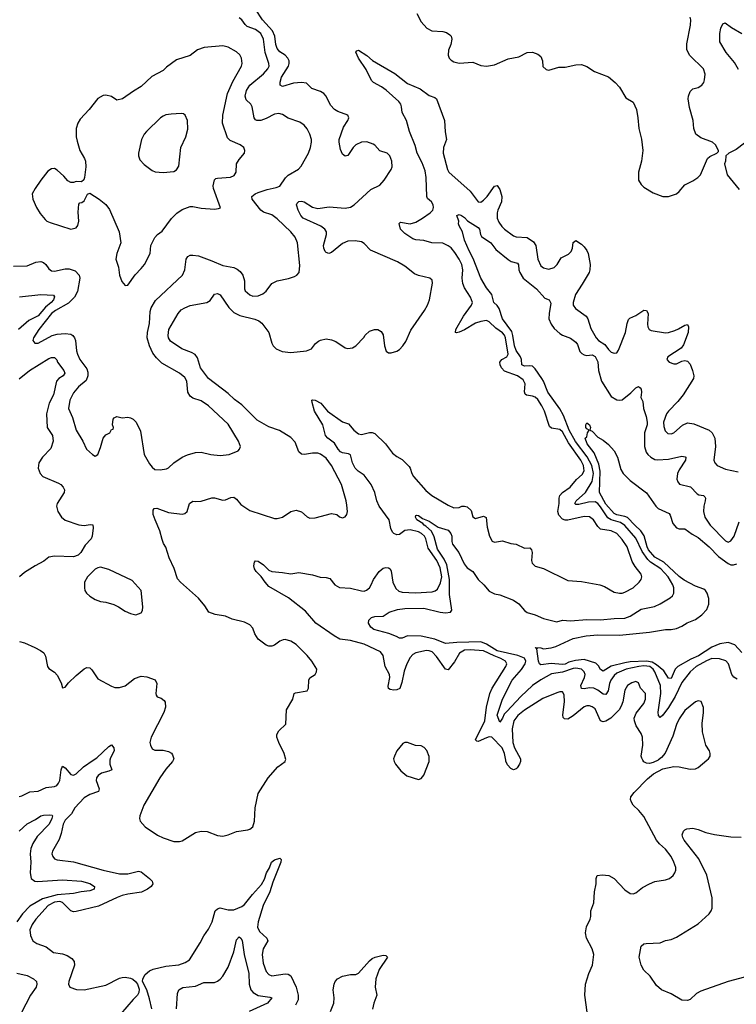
# Model space of a CAD drawing. Header units: inches. Extents: x 1473912 to 1647258, y 640388 to 773423.
# Tile 243 of 256: x 1500635 to 1505910, y 748203 to 755452. Entities that reach past the tile are written whole.
import ezdxf

# ---------------------------------------------------------------- set-up
doc = ezdxf.new("R2010")
doc.units = ezdxf.units.IN
doc.header["$MEASUREMENT"] = 0
doc.layers.add('B5704', color=7, linetype='Continuous')
doc.layers.add('B5705', color=7, linetype='Continuous')

msp = doc.modelspace()

# ---------------------------------------------------------------- linework, layer by layer
at = {"layer": 'B5704', "color": 5}
for points, elevation in [([(1500630, 749732.7), (1500650, 749736.8), (1500710, 749766.7), (1500770, 749773.2), (1500830, 749799.8), (1500890, 749805.2), (1500907.5, 749812.5), (1500921.6, 749830), (1500929.9, 749850.1), (1500939.3, 749930), (1500950, 749955.3), (1500970, 749942.6), (1501010, 749894.4), (1501030, 749889.2), (1501050, 749899.3), (1501104.8, 749950), (1501176, 750000)], 780), ([(1501299.5, 750000), (1501297.1, 749990), (1501298.4, 749970), (1501312.4, 749930), (1501290, 749918.1), (1501236.6, 749903.4), (1501211.7, 749888.3), (1501200.2, 749870), (1501197.8, 749850), (1501220.2, 749790), (1501214, 749770), (1501150, 749747.2), (1501110, 749723.4), (1501040.1, 749650), (1501015.2, 749604.8), (1500970, 749559.3), (1500955.5, 749530), (1500939.7, 749460.3), (1500924.4, 749415.6), (1500875.3, 749330), (1500872.2, 749310), (1500877.6, 749290), (1500890, 749274.9), (1500910, 749266.5), (1501030, 749251.2), (1501250.1, 749190.1), (1501370, 749162.8), (1501430, 749162.8), (1501510, 749182.4), (1501530, 749178), (1501591, 749130), (1501609.2, 749110), (1501615, 749090), (1501601.5, 749070), (1501575.8, 749050), (1501532.6, 749027.4), (1501430, 749013.3), (1501390, 749003.4), (1501351.8, 748990), (1501213.9, 748926.1), (1501050, 748885.1), (1501030, 748883.5), (1501010, 748892), (1500950, 748951.1), (1500930, 748958.9), (1500890, 748955.8), (1500844, 748930), (1500754, 748830), (1500726.2, 748790), (1500709.2, 748750), (1500714.9, 748710), (1500732.7, 748670), (1500760.7, 748650), (1500830, 748624.6), (1500884.4, 748584.4), (1500950, 748574.3), (1500983.2, 748563.2), (1501019.3, 748539.3), (1501036.7, 748516.7), (1501039.2, 748490), (1500995.8, 748370), (1500994.9, 748350), (1501004.9, 748330), (1501052.4, 748312.4), (1501110, 748308.4), (1501270, 748344.4), (1501370, 748395.2), (1501390, 748400.7), (1501410, 748402), (1501450, 748395.5), (1501466.8, 748386.8), (1501488.4, 748370), (1501502, 748350), (1501513.7, 748313.7), (1501510.7, 748290), (1501503, 748270), (1501470, 748238.9), (1501377, 748130)], 780), ([(1501765.4, 750000), (1501760.4, 749990), (1501710, 749933), (1501667.4, 749870), (1501549, 749670), (1501519.6, 749590), (1501515.6, 749570), (1501520.9, 749550), (1501558.3, 749510), (1501650, 749447.5), (1501690, 749427.6), (1501770, 749400.8), (1501810, 749400.3), (1501830, 749406.3), (1501930, 749467.6), (1501970, 749476.5), (1502014.1, 749474.1), (1502090, 749445.7), (1502130, 749441.1), (1502169, 749450), (1502230, 749474.3), (1502313.4, 749486.6), (1502330, 749492.4), (1502351.2, 749510), (1502362.4, 749550), (1502367.6, 749650), (1502390, 749754.8), (1502462.7, 749870), (1502535.3, 749950), (1502588, 749990), (1502592.3, 750000)], 820), ([(1503388.8, 750000), (1503390.3, 749990), (1503400.3, 749970), (1503441, 749921), (1503485.6, 749885.6), (1503570, 749857), (1503590, 749866), (1503609.8, 749890.2), (1503648.3, 749990), (1503648.3, 750000)], 820), ([(1504321.4, 750000), (1504321.8, 749990), (1504314.7, 749970), (1504296.7, 749943.3), (1504290, 749935.8), (1504270, 749929.7), (1504250, 749939.1), (1504225.3, 749965.3), (1504213.9, 749993.9), (1504212.7, 750000)], 780), ([(1504819.5, 748090), (1504795.1, 748270), (1504800.5, 748350), (1504824.7, 748430), (1504850.8, 748490), (1504861, 748570), (1504848.9, 748610), (1504806.9, 748690), (1504800.7, 748730), (1504807.8, 748772.2), (1504835.1, 748830), (1504839.5, 748850), (1504838.4, 748890), (1504861.1, 748950), (1504866.8, 749030), (1504877.7, 749090), (1504878.4, 749130), (1504886, 749150), (1504923, 749157), (1504970.7, 749150), (1505010, 749128.2), (1505090, 749044.9), (1505130, 749019.5), (1505150, 749017.1), (1505170, 749023), (1505218.5, 749061.5), (1505270, 749090.4), (1505310, 749106.4), (1505390, 749120.3), (1505417.2, 749130), (1505444.5, 749150), (1505458.7, 749170), (1505464.7, 749190), (1505464, 749210), (1505451.1, 749250), (1505429.7, 749290), (1505390, 749345.4), (1505343.9, 749383.9), (1505323, 749410), (1505230, 749585.6), (1505192.6, 749630), (1505150.9, 749670), (1505137.4, 749690), (1505131.8, 749710), (1505133.3, 749730), (1505157.1, 749762.9), (1505256.1, 749863.9), (1505301.6, 749898.4), (1505370, 749935.5), (1505450, 749952.4), (1505490, 749950.4), (1505570, 749933), (1505610, 749936.3), (1505630, 749946.8), (1505693.3, 750000)], 780), ([(1505333.9, 750000), (1505297.8, 749982.2), (1505270, 749976.3), (1505250, 749978), (1505230, 749987.6), (1505223, 750000)], 780), ([(1500630, 749477.2), (1500690, 749531.6), (1500750, 749563.1), (1500789.9, 749590.1), (1500810, 749596.3), (1500857.5, 749597.5), (1500874.3, 749594.3), (1500875.8, 749590), (1500872.1, 749570), (1500852.5, 749530), (1500762.9, 749437.1), (1500732.3, 749387.7), (1500715.9, 749350), (1500710.8, 749310), (1500716.1, 749250), (1500711.3, 749170), (1500719.8, 749130), (1500745.7, 749110), (1500767, 749107), (1500950, 749119.8), (1501089.4, 749109.4), (1501150, 749092.7), (1501186, 749070), (1501182.4, 749050), (1501150, 749038.2), (1501088.4, 749031.6), (1501030, 749018.5), (1500910, 749009.5), (1500801.6, 748978.4), (1500710, 748924.9), (1500655, 748870), (1500613.6, 748810)], 760), ([(1505970, 748401.6), (1505850, 748371.2), (1505650, 748299.7), (1505618.3, 748281.7), (1505570, 748238), (1505550, 748229.5), (1505510, 748234), (1505430, 748280.4), (1505359, 748310), (1505321.6, 748341.6), (1505276.2, 748410), (1505230, 748453.2), (1505209.7, 748489.7), (1505195.1, 748550), (1505210, 748631.3), (1505230, 748646.8), (1505246, 748650), (1505350, 748656), (1505390, 748671.6), (1505430, 748680.3), (1505470, 748698), (1505630, 748795.6), (1505711.1, 748870), (1505725.7, 748890), (1505732.6, 748910), (1505732.2, 748987.8), (1505692.5, 749152.5), (1505634, 749274), (1505527.1, 749410), (1505516.3, 749430), (1505511.8, 749450), (1505522.4, 749477.6), (1505531.8, 749488.2), (1505546, 749494), (1505590, 749500.4), (1505629.4, 749490.6), (1505686.9, 749466.9), (1505750, 749451.8), (1505870, 749435.8), (1505947, 749433)], 760), ([(1501607, 748170), (1501590, 748242), (1501570, 748308.7), (1501539.5, 748370), (1501540.5, 748390), (1501559, 748421), (1501591.5, 748448.5), (1501617.8, 748462.2), (1501710, 748482.8), (1501806.4, 748493.6), (1501854, 748510), (1501885.1, 748530), (1501964.1, 748655.9), (1501990, 748706.4), (1502024.1, 748755.9), (1502050.6, 748809.4), (1502073.7, 748890), (1502090, 748904.4), (1502110, 748912.4), (1502170, 748899.3), (1502210, 748899), (1502270, 748922.4), (1502290, 748936.8), (1502348.6, 749011.4), (1502414.6, 749085.4), (1502436.7, 749123.3), (1502452.7, 749170), (1502473.2, 749206.8), (1502489.6, 749250.4), (1502510, 749266.3), (1502550, 749278.2), (1502558.6, 749270), (1502556, 749250), (1502497.1, 749102.9), (1502475.3, 749030), (1502427.8, 748930), (1502390.1, 748810), (1502385.5, 748770), (1502399.2, 748739.2), (1502454.9, 748690), (1502460.7, 748670), (1502427.7, 748612.3), (1502418.5, 748570), (1502426.4, 748506.4), (1502450, 748444.9), (1502470, 748421.5), (1502490, 748413.4), (1502590, 748427.5), (1502610, 748424.8), (1502630, 748411.2), (1502669.5, 748330), (1502684, 748270), (1502685.2, 748234.8), (1502664.5, 748195.5)], 780), ([(1501789.8, 748170), (1501796.8, 748283.2), (1501806.6, 748310), (1501834.5, 748325.5), (1501930, 748335), (1501990, 748364), (1502070, 748364.2), (1502090, 748372), (1502110, 748387.2), (1502130, 748408.9), (1502170, 748476.4), (1502211.9, 748590), (1502230, 748677.3), (1502250, 748699.3), (1502262, 748690), (1502271.9, 748671.9), (1502286.7, 748570), (1502321.1, 748430), (1502324.3, 748350), (1502336.2, 748310), (1502352.9, 748290), (1502390, 748268.7), (1502475.9, 748255.9), (1502490.6, 748250), (1502458.3, 748210), (1502325.2, 748150)], 760), ([(1502921.7, 748150), (1502946.2, 748210), (1502949.8, 748250), (1502942.8, 748310), (1502949.2, 748350), (1502958.2, 748370), (1502974.8, 748390), (1503010, 748409.2), (1503070, 748422), (1503110, 748422.8), (1503130, 748431.6), (1503210, 748523.1), (1503230, 748539.5), (1503250.7, 748549.3), (1503310, 748564), (1503330, 748562), (1503342, 748550), (1503280.5, 748459.5), (1503257.3, 748390), (1503251.8, 748330), (1503264.6, 748270), (1503240.7, 748210), (1503232.5, 748167.5)], 780), ([(1500613.1, 748433.1), (1500690, 748414.3), (1500736.3, 748390), (1500759.5, 748370), (1500761.5, 748350), (1500756.2, 748330), (1500714.5, 748270), (1500612.3, 748070)], 760)]:
    msp.add_lwpolyline(points, dxfattribs=dict(at, elevation=elevation))
at = {"layer": 'B5705', "color": 5}
for points, elevation in [([(1502592.3, 750000), (1502594.6, 750005.4), (1502582, 750050), (1502542, 750130), (1502528.9, 750168.9), (1502528, 750190), (1502543.1, 750216.9), (1502594, 750266), (1502599, 750370), (1502645.2, 750450), (1502655.3, 750490), (1502664.5, 750495.5), (1502750, 750510.7), (1502761.6, 750530), (1502764.2, 750590), (1502770, 750606), (1502810, 750631), (1502820.9, 750650), (1502822, 750670), (1502786, 750730), (1502751.1, 750770), (1502670, 750851.1), (1502630, 750876.4), (1502590, 750889.7), (1502573.1, 750886.9), (1502550, 750877.6), (1502510, 750847.3), (1502490, 750839.6), (1502470, 750839.7), (1502450, 750846.3), (1502389.6, 750890), (1502365.1, 750930), (1502350, 750973.2), (1502330, 750996.9), (1502290, 751016), (1502198.3, 751038.3), (1502150, 751060.9), (1502073.3, 751073.3), (1502026.3, 751090), (1501997.3, 751137.3), (1501950, 751194), (1501817.6, 751310), (1501795.3, 751335.3), (1501772.3, 751412.3), (1501735.1, 751490), (1501710, 751568), (1501694.5, 751594.5), (1501684.2, 751624.2), (1501666, 751690), (1501630.9, 751770), (1501618, 751810), (1501618, 751842), (1501625.6, 751854.4), (1501645.1, 751854.9), (1501730, 751823.5), (1501830, 751812.6), (1501850, 751816.9), (1501868.8, 751831.2), (1501886, 751890), (1501910, 751908), (1501930, 751903.8), (1501970, 751906.4), (1502050, 751931.2), (1502070, 751931.3), (1502130, 751913.8), (1502150, 751917.6), (1502190, 751935), (1502210, 751935.8), (1502230, 751922.3), (1502262.1, 751882.1), (1502330, 751838.6), (1502510, 751780.2), (1502530, 751779.3), (1502570, 751789.3), (1502630, 751831.7), (1502670, 751841.7), (1502710, 751828.7), (1502750, 751793), (1502770, 751782.4), (1502810, 751783.7), (1502930, 751815.3), (1502968.5, 751808.5), (1502990, 751790.7), (1503010, 751784), (1503030, 751790.8), (1503043.7, 751810), (1503047, 751830), (1503042.9, 751877.1), (1503038.3, 751910), (1503004.7, 752030), (1502929.8, 752170), (1502890, 752223.2), (1502850, 752252.2), (1502830, 752259.5), (1502790, 752260.9), (1502730.7, 752250.7), (1502710, 752254.2), (1502690, 752271.6), (1502662, 752342), (1502630, 752375.1), (1502548, 752428), (1502470, 752453.5), (1502383, 752503), (1502270, 752617.6), (1502215.7, 752655.7), (1502170, 752699), (1502023.5, 752810), (1501965.3, 752890), (1501943, 752963), (1501926.1, 752986.1), (1501900.7, 753000.7), (1501827.9, 753027.9), (1501744.6, 753084.6), (1501730, 753109), (1501727.3, 753127.3), (1501733, 753170), (1501800.4, 753290), (1501824, 753316), (1501850, 753331.8), (1501890, 753347.5), (1502012.7, 753370), (1502035.7, 753384.3), (1502069.8, 753430.2), (1502090, 753436), (1502110, 753427), (1502174.1, 753334.1), (1502210, 753296.1), (1502254.2, 753274.2), (1502366.9, 753246.9), (1502394.1, 753234.1), (1502416.7, 753216.7), (1502468.8, 753148.8), (1502490.2, 753070), (1502501.3, 753050), (1502522.8, 753030), (1502566.4, 753010), (1502630, 753001), (1502745.6, 753014.4), (1502782.7, 753030), (1502813, 753067), (1502834.7, 753085.3), (1502850, 753093.4), (1502890, 753101.6), (1502930, 753096.3), (1502962.9, 753082.9), (1503030, 753037.1), (1503050, 753030.4), (1503084.4, 753035.6), (1503110, 753050.6), (1503167.5, 753112.5), (1503177.2, 753130), (1503210, 753158.8), (1503246, 753170), (1503270, 753171), (1503295.9, 753155.9), (1503310, 753132), (1503320.4, 753050), (1503332.7, 753012.7), (1503350, 752999.1), (1503370, 752999.3), (1503410, 753012), (1503430, 753024.2), (1503455.1, 753050), (1503476.9, 753083.1), (1503514.5, 753165.5), (1503615.6, 753310), (1503637.2, 753350), (1503651.9, 753390), (1503672.8, 753512.8), (1503670, 753534), (1503654, 753550), (1503570, 753568.7), (1503540.7, 753580.7), (1503470, 753637.7), (1503415.8, 753670), (1503216.1, 753756.1), (1503170, 753803.5), (1503150, 753815.7), (1503104, 753824), (1503050, 753821.9), (1503010, 753803.7), (1502930, 753737.4), (1502910, 753729.8), (1502890, 753737.4), (1502884.5, 753744.5), (1502872.7, 753770), (1502870.7, 753790), (1502894.1, 753870), (1502892.7, 753890), (1502882, 753910), (1502852.1, 753932.1), (1502722.7, 753990), (1502703.7, 754010), (1502683.8, 754050), (1502671.5, 754090), (1502678, 754102), (1502690, 754113.4), (1502710, 754116.5), (1502728.2, 754111.8), (1502790, 754071.9), (1502830, 754061.5), (1502913.8, 754073.8), (1503030, 754064.7), (1503070, 754072.8), (1503097.4, 754090), (1503218.6, 754201.4), (1503285.5, 754234.5), (1503318.3, 754270), (1503370, 754348.2), (1503377.2, 754370), (1503374.6, 754410), (1503358.7, 754450), (1503340.4, 754470), (1503285.7, 754485.7), (1503250, 754527.8), (1503236.8, 754536.8), (1503190, 754552.2), (1503150, 754549.4), (1503110, 754531.1), (1503089.4, 754510), (1503050, 754452.8), (1503030, 754446.3), (1503010, 754462.4), (1502995.8, 754495.8), (1502986, 754550), (1502986.9, 754570), (1503018.6, 754661.4), (1503050.8, 754710), (1503057.2, 754730), (1503049.8, 754749.8), (1502977.4, 754777.4), (1502952.1, 754792.1), (1502923.9, 754823.9), (1502890.4, 754890), (1502872.8, 754910), (1502850, 754924.1), (1502785.5, 754945.5), (1502745.2, 754985.2), (1502710, 754989.9), (1502650, 754984.3), (1502570, 754959.2), (1502553.3, 754970), (1502552.2, 754992.2), (1502562.8, 755030), (1502614.1, 755110), (1502619.1, 755130), (1502617.7, 755150), (1502609.8, 755170), (1502588.6, 755190), (1502550, 755215.4), (1502530, 755240.4), (1502520.7, 755270), (1502514, 755330), (1502496.2, 755370), (1502421.1, 755450), (1502370.5, 755530)], 820), ([(1503557.9, 755497.9), (1503590, 755435.5), (1503633, 755390), (1503669.2, 755369.2), (1503750, 755364.6), (1503776.9, 755356.9), (1503801.6, 755341.6), (1503810.6, 755330), (1503814.9, 755310), (1503807.7, 755270), (1503792.6, 755227.4), (1503790.2, 755190), (1503797.1, 755170), (1503810, 755153.6), (1503830, 755141.2), (1503870, 755132.2), (1503970, 755138.6), (1504030, 755115.6), (1504071, 755109), (1504130, 755120.9), (1504230, 755163.1), (1504310, 755177.6), (1504370, 755210.6), (1504410, 755212.7), (1504450, 755198), (1504470, 755181), (1504484, 755150), (1504486.8, 755106.8), (1504510, 755084.7), (1504530, 755081), (1504603.6, 755103.6), (1504650, 755102), (1504730, 755120.7), (1504770, 755122), (1504810, 755107.7), (1504866, 755070), (1504970, 755030.6), (1505018.8, 754990), (1505050, 754954.8), (1505096.8, 754876.8), (1505150, 754846), (1505174.4, 754790), (1505186, 754730), (1505192.4, 754650), (1505211.9, 754571.9), (1505221.3, 754490), (1505212.2, 754410), (1505190.4, 754330), (1505190.6, 754270), (1505210, 754238.8), (1505230, 754219.1), (1505298.3, 754178.3), (1505369.1, 754150.9), (1505410, 754150.6), (1505470, 754170.6), (1505490, 754187.7), (1505530, 754237.1), (1505590, 754266.4), (1505626.6, 754290), (1505646.6, 754310), (1505698, 754430), (1505714.6, 754445.4), (1505766, 754470), (1505778, 754482), (1505778, 754490), (1505758, 754530), (1505734, 754550), (1505650, 754582), (1505612.3, 754610), (1505598.4, 754650), (1505593.3, 754710), (1505564.9, 754804.9), (1505556.8, 754870), (1505558.5, 754890), (1505570, 754924), (1505590, 754942.4), (1505630, 754952.4), (1505656.3, 754970), (1505670, 754990.7), (1505676.1, 755010), (1505681.5, 755050), (1505669.7, 755090), (1505567.8, 755187.8), (1505546.8, 755230), (1505545, 755275), (1505572.9, 755412.9), (1505574.7, 755450), (1505570, 755471.3)], 820), ([(1500590, 753637), (1500690, 753640.3), (1500753.3, 753666.7), (1500790, 753671.3), (1500810, 753663.9), (1500827.6, 753650), (1500850, 753618), (1500870, 753602.2), (1500890, 753601.3), (1500970, 753617.9), (1500997.8, 753617.8), (1501042.1, 753602.1), (1501072.2, 753572.2), (1501077.2, 753550), (1501060.7, 753450), (1501038.8, 753410), (1500994.3, 753365.7), (1500897.6, 753310), (1500870, 753288.8), (1500776.5, 753170), (1500736.4, 753110), (1500730.5, 753090), (1500746.8, 753070), (1500770, 753070.4), (1500874.1, 753125.9), (1500910, 753136.6), (1500970, 753142.6), (1501010, 753137.1), (1501026.6, 753126.6), (1501039.1, 753110), (1501046.4, 753090), (1501053.2, 753013.2), (1501059.6, 752990), (1501077.7, 752950), (1501130, 752882.4), (1501136.5, 752856.5), (1501136.6, 752830), (1501124.9, 752795.1), (1501067.7, 752750), (1501030, 752704.7), (1501004.5, 752650), (1500994.6, 752590), (1501023, 752523), (1501050.3, 752430), (1501099.3, 752350), (1501127.7, 752290), (1501170, 752251), (1501190, 752238), (1501210, 752251.3), (1501230, 752302), (1501249.2, 752370), (1501270, 752394.8), (1501298, 752410), (1501310, 752434), (1501322, 752438), (1501326, 752450), (1501318, 752470), (1501322, 752510), (1501330, 752522), (1501350, 752531.3), (1501390, 752521), (1501430, 752526), (1501450, 752521), (1501471.3, 752510), (1501491, 752490), (1501523, 752423), (1501550.3, 752250), (1501590, 752181.6), (1501610, 752156.4), (1501630, 752141.1), (1501670, 752137.7), (1501715.1, 752144.9), (1501730, 752152.2), (1501769.8, 752190.2), (1501830, 752230.3), (1501870, 752248.8), (1501930, 752266.7), (1501970, 752268.4), (1502042, 752250), (1502110, 752242.4), (1502178, 752250), (1502242.7, 752277.3), (1502254, 752290), (1502259.3, 752310), (1502246, 752350), (1502170, 752474.5), (1502023.7, 752610), (1501970, 752645.1), (1501910, 752664.7), (1501890, 752680.5), (1501873.5, 752710), (1501864.7, 752790), (1501850, 752818.7), (1501811.8, 752850), (1501682.1, 752922.1), (1501641.5, 752961.5), (1501615.8, 752995.8), (1501591.2, 753050), (1501573.7, 753110), (1501576.3, 753150), (1501590, 753216), (1501596.1, 753303.9), (1501602.9, 753330), (1501635.6, 753384.4), (1501832.8, 753570), (1501849.8, 753610), (1501861.1, 753690), (1501872.3, 753707.8), (1501890, 753718), (1501910, 753719.6), (1501950, 753712.6), (1502050, 753677.6), (1502130, 753641.5), (1502210, 753626.9), (1502236.6, 753616.6), (1502258.9, 753598.9), (1502278.4, 753570), (1502289.3, 753530), (1502290.4, 753470), (1502294.9, 753454.9), (1502330, 753425.5), (1502350, 753417.1), (1502390, 753418.4), (1502425.3, 753434.7), (1502450, 753454), (1502491.3, 753508.7), (1502529.7, 753530.3), (1502612.8, 753547.2), (1502658.4, 753561.6), (1502675.3, 753570), (1502693.2, 753590), (1502697.5, 753642.5), (1502680.5, 753810), (1502663.6, 753850), (1502629.6, 753890), (1502530, 753986.9), (1502490, 754015.8), (1502430, 754034.7), (1502410, 754049.6), (1502346.9, 754130), (1502343.5, 754150), (1502367.8, 754170), (1502390, 754179), (1502457.1, 754202.9), (1502523.7, 754216.3), (1502550, 754226.9), (1502591.7, 754288.3), (1502610, 754308), (1502688.1, 754351.9), (1502705.8, 754374.2), (1502761.7, 754470), (1502776.4, 754510), (1502782.6, 754550), (1502782, 754570), (1502770, 754609.2), (1502750, 754649.3), (1502730, 754675.1), (1502698, 754698), (1502610, 754727.3), (1502570, 754753.6), (1502541.3, 754761.3), (1502510, 754757.7), (1502450, 754725.3), (1502409.8, 754709.8), (1502381.2, 754710), (1502370, 754715.6), (1502361, 754730), (1502346.2, 754810), (1502335.4, 754830), (1502302.2, 754862.2), (1502293.6, 754890), (1502305.6, 754930), (1502329.8, 754970), (1502430, 755053.2), (1502461.1, 755090), (1502470.6, 755110), (1502469.8, 755130.2), (1502440.9, 755210), (1502430.4, 755310), (1502410.5, 755350), (1502370, 755380.2), (1502310, 755403.1), (1502295.7, 755415.7), (1502270, 755452.1), (1502250, 755466.8)], 840), ([(1505926.1, 755086.1), (1505896.9, 755136.9), (1505835, 755210), (1505788.8, 755290), (1505788.2, 755350), (1505796.4, 755390), (1505810, 755422), (1505828.7, 755430), (1505874.7, 755394.7), (1505950, 755351.3)], 780), ([(1504212.7, 750000), (1504203.4, 750050), (1504186.1, 750090), (1504110, 750169.9), (1504090, 750170.9), (1504070, 750165.2), (1504010, 750138.8), (1504000, 750140), (1503989.8, 750149.8), (1504058.4, 750290), (1504070.4, 750390), (1504094.6, 750490), (1504113.7, 750530), (1504214.5, 750690), (1504219.8, 750710), (1504210.6, 750730), (1504177.7, 750750), (1504127.6, 750767.6), (1504050, 750806.1), (1503950, 750813.6), (1503910, 750810.9), (1503871.2, 750788.8), (1503836.6, 750723.4), (1503790, 750666.5), (1503770, 750671.4), (1503704.2, 750764.2), (1503670, 750798), (1503650, 750805.7), (1503630, 750806.5), (1503550.5, 750790), (1503530, 750777.7), (1503510, 750755.2), (1503485.1, 750710), (1503464.9, 750655.1), (1503447.6, 750572.4), (1503432.8, 750527.2), (1503410, 750517.2), (1503390, 750515.8), (1503361.3, 750521.3), (1503349, 750529), (1503346.3, 750546.3), (1503359.9, 750610), (1503356.5, 750630), (1503324.3, 750690), (1503311.3, 750770), (1503290, 750796.8), (1503170, 750854.3), (1503070, 750880.8), (1502992.2, 750892.2), (1502950, 750915.5), (1502814.5, 751010), (1502738, 751098), (1502614.4, 751194.4), (1502470, 751279.1), (1502441, 751310), (1502413.3, 751353.3), (1502375.4, 751390), (1502362.3, 751410), (1502358.3, 751430), (1502362.9, 751457.1), (1502370, 751467.7), (1502390, 751466.3), (1502430, 751437.8), (1502470, 751399.6), (1502490, 751388.8), (1502570, 751382), (1502630, 751371.3), (1502690, 751381.6), (1502790, 751364.4), (1502847.7, 751347.7), (1502890, 751345.7), (1502916.8, 751336.8), (1502955.6, 751290), (1502990, 751271.3), (1503070, 751267.6), (1503150, 751245.9), (1503170, 751245.7), (1503188, 751252), (1503209.8, 751270), (1503222.9, 751290), (1503238.6, 751330), (1503281.7, 751390), (1503310, 751413.5), (1503330, 751417.6), (1503350, 751416.1), (1503360.8, 751410), (1503370, 751392.7), (1503382.8, 751310), (1503404.7, 751264.7), (1503425.3, 751245.3), (1503450, 751237.2), (1503547.3, 751232.7), (1503670, 751240.2), (1503692.9, 751247.1), (1503710, 751260.3), (1503733.2, 751306.8), (1503741.8, 751350), (1503730, 751415.5), (1503704.8, 751470), (1503642, 751562), (1503625.2, 751630), (1503615, 751650), (1503593.2, 751670), (1503570, 751680.9), (1503510, 751695.4), (1503468.8, 751691.2), (1503430, 751660.8), (1503410, 751658.9), (1503390, 751668.3), (1503379.3, 751679.3), (1503366, 751706), (1503355.1, 751770), (1503281.1, 751870), (1503263.5, 751910), (1503250.2, 751970.2), (1503222.6, 752030), (1503170, 752099), (1503127.5, 752127.5), (1503104.3, 752150), (1503084.7, 752190), (1503068.9, 752248.9), (1503055.9, 752255.9), (1503010, 752261.9), (1502995.8, 752270), (1502978.4, 752290), (1502953.4, 752333.4), (1502903.7, 752370), (1502887, 752390), (1502865.6, 752470), (1502804, 752570), (1502786.8, 752633.2), (1502786, 752650), (1502790, 752654), (1502810, 752650.4), (1502850.4, 752630), (1502900.4, 752570), (1503010, 752491.7), (1503055.7, 752475.7), (1503095.6, 752430), (1503130, 752403.2), (1503150, 752397.3), (1503210, 752412.3), (1503230, 752412.3), (1503250, 752405.2), (1503328.8, 752328.8), (1503380.3, 752260.3), (1503410, 752236.8), (1503450, 752214.2), (1503501.7, 752161.7), (1503510.2, 752150), (1503521.7, 752110), (1503534.2, 752090), (1503624.9, 751984.9), (1503668.6, 751948.6), (1503790, 751876.9), (1503830, 751858.9), (1503870, 751859.5), (1503890, 751870.3), (1503910, 751871.5), (1503930, 751866.2), (1503957.4, 751837.4), (1503971.4, 751791.4), (1503990, 751778.9), (1504050, 751795.6), (1504067.5, 751787.5), (1504076.5, 751716.5), (1504093.7, 751650), (1504112.2, 751612.2), (1504130, 751604.9), (1504190, 751614.4), (1504250, 751594.6), (1504290.3, 751590.3), (1504350, 751562.3), (1504390, 751563.1), (1504403.1, 751550), (1504407.4, 751530), (1504403, 751470), (1504407.3, 751450), (1504428.5, 751428.5), (1504490, 751410.4), (1504670, 751322), (1504770, 751316.9), (1504904.7, 751290), (1504939, 751279), (1505010, 751237.3), (1505050.4, 751230.4), (1505070, 751230.4), (1505090, 751236.5), (1505150, 751270.3), (1505195.8, 751310), (1505209.7, 751330), (1505214.3, 751350), (1505209.7, 751370), (1505166.3, 751426.3), (1505143.9, 751463.9), (1505107.6, 751570), (1505070, 751623.8), (1505030, 751668), (1504990, 751688.3), (1504910, 751700.4), (1504890, 751719.7), (1504859.8, 751770), (1504830, 751792.5), (1504790, 751794.1), (1504670, 751766.3), (1504650, 751767.7), (1504630, 751775.4), (1504604, 751804), (1504596.6, 751830), (1504605.9, 751890), (1504605.6, 751930), (1504611.2, 751950), (1504630, 751971.4), (1504687.8, 752010), (1504733.7, 752066.3), (1504776.2, 752103.8), (1504789.2, 752130), (1504785.3, 752170), (1504766.3, 752210), (1504675.8, 752335.8), (1504630, 752418.2), (1504610, 752434.4), (1504550, 752443.5), (1504536, 752456), (1504498.7, 752570), (1504479.6, 752610), (1504450, 752654.8), (1504430, 752672.7), (1504410, 752680.5), (1504366.8, 752686.8), (1504355.8, 752695.8), (1504351.6, 752711.6), (1504355.8, 752770), (1504341.4, 752801.4), (1504300.3, 752830), (1504204.8, 752864.8), (1504180.6, 752890), (1504170.6, 752910), (1504168.9, 752931.1), (1504184.2, 752950), (1504221.4, 752970), (1504230.4, 752989.6), (1504212.1, 753110), (1504203.1, 753130), (1504190, 753145.8), (1504141, 753181), (1504090, 753228.3), (1504070, 753236.4), (1504030, 753229.9), (1503990, 753217), (1503910, 753168.9), (1503870, 753151), (1503850, 753146.2), (1503842, 753150), (1503845.6, 753170), (1503900.9, 753270), (1503960.6, 753350), (1503967.7, 753370), (1503954.3, 753410), (1503910, 753478.6), (1503897, 753510), (1503892.6, 753550), (1503897.8, 753610), (1503889.5, 753650), (1503871.1, 753690), (1503838.8, 753738.8), (1503811.6, 753771.6), (1503790, 753787.6), (1503750, 753805.8), (1503669.4, 753809.4), (1503610, 753827.2), (1503550, 753832.4), (1503530, 753838.6), (1503470, 753878), (1503438, 753910), (1503428.8, 753951.2), (1503438.6, 753961.4), (1503509.1, 753949.1), (1503550, 753961.3), (1503601.2, 753990), (1503656, 754030), (1503675.3, 754050), (1503680.7, 754070), (1503677.5, 754090), (1503666, 754110), (1503636.9, 754136.9), (1503631.3, 754151.3), (1503627.2, 754290), (1503619.7, 754339.7), (1503597.3, 754397.3), (1503559.9, 754470), (1503546.9, 754526.9), (1503503.9, 754630), (1503482, 754710), (1503449.6, 754770), (1503446.6, 754810), (1503439.7, 754830), (1503425.1, 754850), (1503332.6, 754932.6), (1503298.3, 754958.3), (1503238.7, 754990), (1503223.9, 755003.9), (1503185.2, 755085.2), (1503129.8, 755170), (1503110, 755212), (1503117.2, 755222.8), (1503130, 755227.3), (1503190, 755188.4), (1503231.5, 755151.5), (1503395.9, 755055.9), (1503490, 754982.8), (1503582.8, 754942.8), (1503650, 754894), (1503690, 754880.3), (1503702.4, 754870), (1503761.8, 754710), (1503767.1, 754627.1), (1503777, 754570), (1503755.2, 754510), (1503752.7, 754470), (1503784.1, 754350), (1503794.8, 754330), (1503950.1, 754190.1), (1504010, 754112), (1504030, 754108.9), (1504050, 754122.8), (1504077.2, 754150), (1504130, 754226.4), (1504150, 754230.4), (1504170, 754203), (1504185.2, 754150), (1504181.6, 754110), (1504154.4, 754050), (1504150.1, 754030), (1504150.9, 753990.9), (1504161.5, 753961.5), (1504183.6, 753930), (1504204, 753910), (1504270, 753860.7), (1504290, 753853.8), (1504370, 753848), (1504417.7, 753817.7), (1504434.6, 753790), (1504449.1, 753689.1), (1504470, 753639), (1504490, 753624.2), (1504530, 753615.5), (1504570, 753627.9), (1504591.2, 753648.8), (1504620.8, 753699.2), (1504673.9, 753726.1), (1504693.8, 753746.2), (1504705.4, 753770), (1504710, 753811.3), (1504730, 753826.8), (1504770, 753800.3), (1504790, 753780.3), (1504810, 753753.4), (1504818.9, 753730), (1504833.6, 753650), (1504833, 753610), (1504825.8, 753590), (1504775.1, 753504.9), (1504725.2, 753430), (1504708.1, 753370), (1504709, 753350), (1504726, 753326), (1504804.2, 753270), (1504816.1, 753250), (1504838.3, 753178.3), (1504877.6, 753110), (1504896.5, 753090), (1504941.8, 753061.8), (1504970, 753023.1), (1504990, 753004.4), (1505010, 752998), (1505030, 752998.8), (1505041.7, 753018.3), (1505095, 753150), (1505105.8, 753214.2), (1505115.6, 753244.4), (1505125.7, 753254.3), (1505170, 753275.3), (1505230, 753312.4), (1505250, 753310.5), (1505262.4, 753290), (1505255.3, 753210), (1505257.7, 753190), (1505268.8, 753170), (1505282.6, 753162.6), (1505390, 753147.1), (1505410, 753149.3), (1505456.8, 753163.2), (1505485, 753175), (1505530, 753203), (1505550, 753206.8), (1505559.3, 753190), (1505555.6, 753150), (1505522.2, 753057.8), (1505505.2, 753034.8), (1505405.5, 752970), (1505399.1, 752950), (1505414.8, 752930), (1505450, 752918.7), (1505470, 752919.5), (1505510, 752938), (1505530, 752942), (1505550, 752937.3), (1505570, 752916), (1505588.2, 752870), (1505598.4, 752830), (1505594.9, 752810), (1505518, 752690), (1505479.3, 752640.7), (1505410, 752570.9), (1505397.1, 752550), (1505375.2, 752490), (1505376.4, 752456.4), (1505385.8, 752425.8), (1505405.8, 752405.8), (1505430, 752403.1), (1505450, 752410.3), (1505513.2, 752466.8), (1505550, 752483.6), (1505596.9, 752476.9), (1505710, 752429.1), (1505733.4, 752410), (1505751, 752370), (1505756.8, 752310), (1505745.8, 752210), (1505752.2, 752190), (1505770, 752170.4), (1505830, 752142.3), (1505923.4, 752123.4)], 780), ([(1505970, 754542.7), (1505910, 754495.3), (1505854, 754470), (1505834, 754450), (1505831.3, 754410), (1505822, 754390), (1505844, 754310), (1505930, 754201)], 820), ([(1505915.5, 750595.5), (1505891.8, 750611.8), (1505877.9, 750630), (1505853.3, 750710), (1505832.7, 750732.7), (1505786.2, 750746.2), (1505730, 750748.3), (1505690, 750732.1), (1505615.2, 750690), (1505570.1, 750650), (1505510, 750571.6), (1505460.1, 750470), (1505410, 750387.3), (1505370, 750331.1), (1505350, 750313.6), (1505336.3, 750330), (1505334, 750354), (1505354.7, 750490), (1505352, 750550), (1505310.7, 750650), (1505297.5, 750670), (1505272.4, 750690), (1505230, 750695.9), (1505192, 750690), (1505100.3, 750670), (1505030, 750639.6), (1505010, 750624.5), (1504986.9, 750590), (1504976.1, 750563.9), (1504966.4, 750510), (1504950, 750482.7), (1504930, 750486.3), (1504890, 750516.4), (1504861.6, 750530), (1504830, 750532.3), (1504790, 750524.7), (1504770, 750526.9), (1504766, 750550), (1504793.2, 750610), (1504797.2, 750630), (1504791.3, 750650), (1504770.8, 750670), (1504730, 750677.6), (1504710, 750675.2), (1504630, 750649.2), (1504550, 750636.6), (1504470, 750591.8), (1504410.2, 750550), (1504324.8, 750470), (1504220.6, 750359.4), (1504202, 750338), (1504190, 750309.4), (1504170, 750279.3), (1504150, 750330.8), (1504189.9, 750450), (1504259.9, 750590), (1504330, 750668.2), (1504355.7, 750710), (1504359.9, 750730), (1504350.3, 750750.3), (1504302.7, 750770), (1504150, 750804.4), (1504070, 750854.7), (1504030, 750871.4), (1503852.2, 750867.8), (1503770, 750858.4), (1503691.4, 750891.4), (1503590, 750913.4), (1503490, 750916.1), (1503450, 750899.6), (1503430, 750897.6), (1503409.5, 750910), (1503351.8, 750931.8), (1503242.9, 750962.9), (1503220.3, 750980.3), (1503202.4, 751010), (1503204.2, 751030), (1503223.6, 751050), (1503250, 751058), (1503310, 751061.6), (1503354, 751090), (1503415.3, 751110), (1503470, 751117.2), (1503610, 751120.5), (1503730, 751089.4), (1503770, 751084.6), (1503807, 751090), (1503815.4, 751104.6), (1503798.9, 751218.9), (1503797.6, 751330), (1503778.6, 751438.6), (1503760.4, 751480.4), (1503710, 751554.8), (1503685.6, 751645.6), (1503665.5, 751685.5), (1503624.2, 751724.2), (1503611.5, 751730), (1503602.6, 751742.6), (1503559.5, 751770), (1503547.3, 751790), (1503550, 751802), (1503556.4, 751803.6), (1503570, 751802), (1503600.6, 751780.6), (1503650, 751760.3), (1503716.3, 751716.3), (1503790, 751692.6), (1503809.1, 751670), (1503816.1, 751650), (1503816.6, 751610), (1503821.5, 751590), (1503868.2, 751530), (1503906.3, 751446.3), (1503930, 751417.4), (1503970.2, 751390.2), (1504009.5, 751329.5), (1504051.8, 751291.8), (1504090, 751244.2), (1504130, 751223.7), (1504170, 751217), (1504270, 751178.3), (1504310, 751151.8), (1504350, 751103.1), (1504370, 751086.5), (1504430, 751070.3), (1504490, 751043.6), (1504590, 751018.5), (1504630, 751030.2), (1504690, 751025.7), (1504810, 751035.7), (1504910, 751034.5), (1505010, 751044.2), (1505090, 751045.5), (1505130, 751059.7), (1505210, 751112), (1505307.9, 751132.1), (1505350, 751150.3), (1505424.2, 751195.8), (1505440.7, 751210), (1505451.1, 751230), (1505450.9, 751269.1), (1505444, 751290), (1505409.3, 751350), (1505354.4, 751410), (1505278.5, 751458.5), (1505257.9, 751477.9), (1505217.1, 751537.1), (1505170, 751635.8), (1505090, 751727.6), (1505056.8, 751750), (1504989.8, 751769.8), (1504963.5, 751783.5), (1504910, 751866), (1504890, 751891.1), (1504870, 751901.5), (1504821.1, 751898.9), (1504750, 751881.6), (1504730, 751882.9), (1504722.5, 751890), (1504731.7, 751910), (1504800.2, 751970), (1504847.9, 752052.1), (1504859.1, 752110), (1504845.8, 752170), (1504812.7, 752232.7), (1504725.7, 752345.7), (1504680.5, 752430), (1504638.4, 752538.4), (1504610, 752586), (1504522.5, 752710), (1504491.4, 752790), (1504479.5, 752810), (1504430, 752880.7), (1504410, 752900.8), (1504390, 752904.8), (1504350, 752902.3), (1504331.1, 752911.1), (1504328.9, 752950), (1504321.5, 752970), (1504290, 753017.2), (1504276.1, 753050), (1504266.1, 753126.1), (1504256.8, 753156.8), (1504189, 753250), (1504165.3, 753325.3), (1504150, 753348), (1504125.6, 753370), (1504109.7, 753430), (1504070, 753478), (1504028.7, 753550), (1503974, 753694), (1503943.1, 753750), (1503910, 753829), (1503894, 753890), (1503870, 753934), (1503865.4, 753950), (1503866.6, 753970), (1503854, 754010), (1503870, 754018), (1503886, 754010), (1503910, 753994.9), (1503930.2, 753970.2), (1504010, 753923.1), (1504018.8, 753910), (1504025.8, 753870), (1504035, 753855), (1504103.2, 753810), (1504140, 753760), (1504230, 753686.5), (1504252.7, 753672.7), (1504298.5, 753658.5), (1504307, 753647), (1504309.2, 753610), (1504317.2, 753590), (1504342.3, 753550), (1504440.4, 753470), (1504501.1, 753401.1), (1504533.4, 753390), (1504544.4, 753364.4), (1504532.5, 753290), (1504530.9, 753250), (1504547.1, 753210), (1504570, 753179.2), (1504610, 753140.6), (1504630, 753128.5), (1504690, 753108), (1504730, 753077.6), (1504740.7, 753060.7), (1504757.8, 753010), (1504773.9, 752993.9), (1504790, 752983.5), (1504810, 752978.9), (1504850, 752983.6), (1504870, 752973.4), (1504890, 752934), (1504896.2, 752870), (1504918.9, 752790), (1504990, 752677.3), (1505030, 752654), (1505050, 752650.3), (1505070, 752653.7), (1505134.9, 752705.1), (1505170, 752741.6), (1505190, 752750.7), (1505202.5, 752742.5), (1505210, 752731.3), (1505212.7, 752710), (1505208, 752670), (1505221.1, 752641.1), (1505226, 752590), (1505245.5, 752530), (1505253.2, 752490), (1505252.7, 752470), (1505234, 752410), (1505233.2, 752310), (1505247.7, 752267.7), (1505258.9, 752250), (1505281.3, 752230), (1505310, 752215.2), (1505330, 752211), (1505410, 752217.2), (1505510, 752238.5), (1505534.8, 752234.8), (1505538.4, 752230), (1505536.1, 752210), (1505490, 752136.9), (1505478.2, 752110), (1505473, 752070), (1505478.5, 752050), (1505493, 752033), (1505572, 752012), (1505621.3, 751961.3), (1505634.6, 751954.6), (1505668.9, 751948.9), (1505678.4, 751938.4), (1505682.3, 751930), (1505681.1, 751910), (1505671.6, 751870), (1505668.7, 751830), (1505679.4, 751790), (1505718, 751730), (1505830, 751614.3), (1505850, 751605.7), (1505870, 751614.4), (1505894.4, 751650), (1505930, 751754.6)], 760), ([(1500632.2, 753412.2), (1500790, 753427.8), (1500883.8, 753423.8), (1500891.3, 753411.3), (1500883.2, 753390), (1500866.7, 753370), (1500825.6, 753334.4), (1500770, 753271.6), (1500702.5, 753237.5), (1500626.4, 753170)], 820), ([(1500630, 752807.1), (1500706, 752870), (1500850, 752957.8), (1500870, 752964.9), (1500890, 752964.9), (1500907.1, 752947.1), (1500913.6, 752930), (1500959, 752870), (1500966.7, 752850), (1500953.8, 752830), (1500922.2, 752810), (1500905.5, 752790), (1500882.6, 752690), (1500851.9, 752630), (1500831.3, 752550), (1500836, 752450), (1500876.1, 752390), (1500881.2, 752350), (1500865.2, 752294.8), (1500801.6, 752230), (1500774.9, 752190), (1500770.4, 752150), (1500786, 752110), (1500804.4, 752090), (1500920.1, 752040.1), (1500936.9, 752030), (1500956, 752010), (1500963.5, 751990), (1500961.4, 751970), (1500910.2, 751890), (1500905.6, 751870), (1500914.7, 751830), (1500941.6, 751790), (1500970, 751766.1), (1501070, 751733.3), (1501110, 751727.3), (1501154.5, 751734.5), (1501172.6, 751732.6), (1501176, 751710), (1501168.7, 751650), (1501160.2, 751630), (1501117.6, 751582.4), (1501085.3, 751530), (1501065.4, 751510), (1501030, 751497.6), (1500890, 751502.3), (1500850, 751495.8), (1500813.4, 751466.6), (1500748.6, 751431.4), (1500670, 751381), (1500633.1, 751350)], 820), ([(1505950, 750792.2), (1505899.5, 750850), (1505850, 750866.1), (1505790, 750855.7), (1505730, 750832.6), (1505632.1, 750767.9), (1505576.3, 750743.7), (1505478.9, 750690), (1505460.1, 750670), (1505430, 750600.8), (1505410, 750604.8), (1505377.1, 750657.1), (1505322.3, 750702.3), (1505290, 750720.6), (1505250, 750729.5), (1505130, 750724.4), (1505090, 750717.9), (1504988.1, 750691.9), (1504930, 750656.5), (1504910, 750668.2), (1504895.2, 750695.2), (1504875.2, 750715.2), (1504790, 750742.5), (1504725.5, 750734.5), (1504678.3, 750721.7), (1504650, 750706.9), (1504630, 750704.4), (1504548.1, 750711.9), (1504470, 750701), (1504461, 750710), (1504452.8, 750730), (1504440.9, 750819.1), (1504446, 750826), (1504434, 750826), (1504430, 750830.8), (1504470, 750827.3), (1504490, 750820.7), (1504547.5, 750827.5), (1504582.2, 750837.8), (1504710, 750895.5), (1504804.2, 750915.8), (1504890, 750923.5), (1505050, 750920.9), (1505270, 750942.5), (1505390, 750963.2), (1505430, 750962.2), (1505470, 750969), (1505510, 750987.1), (1505548, 751012), (1505610, 751035.9), (1505655.7, 751070), (1505693.2, 751110), (1505709.1, 751150), (1505708.6, 751190), (1505695.6, 751230), (1505682.5, 751250), (1505670, 751258.6), (1505610, 751280.4), (1505525.3, 751325.3), (1505490, 751352.8), (1505377.7, 751457.7), (1505310, 751495.6), (1505264.2, 751550), (1505254.3, 751570), (1505231.5, 751651.5), (1505208, 751690), (1505163, 751730), (1505110, 751786.1), (1505090, 751795.1), (1505030, 751806.1), (1505010, 751815.8), (1504950, 751885.1), (1504902.7, 751970), (1504909, 752129), (1504899.1, 752179.1), (1504863.9, 752263.9), (1504811.6, 752330), (1504798, 752370), (1504810, 752382), (1504814, 752410), (1504828, 752430), (1504810, 752439), (1504802.7, 752450), (1504801.2, 752470), (1504810, 752484.7), (1504830.6, 752470), (1504837.3, 752450), (1504832, 752430), (1504850, 752422.8), (1504890, 752377.3), (1504930, 752356.3), (1504970, 752324.9), (1505010, 752278), (1505034.9, 752230), (1505060.2, 752140.2), (1505078, 752110), (1505130, 752060.3), (1505250, 751967.7), (1505317.2, 751870), (1505333.8, 751853.8), (1505415.2, 751815.2), (1505423.3, 751803.3), (1505442.1, 751742.1), (1505470, 751710.3), (1505490, 751702.8), (1505530, 751704.2), (1505584.3, 751664.3), (1505630, 751638.9), (1505710, 751571.8), (1505780.2, 751500.2), (1505850, 751447.5), (1505870, 751438.5), (1505890, 751437.4), (1505915, 751445)], 740), ([(1500632.8, 750872.8), (1500670, 750863.1), (1500747.3, 750830), (1500788.9, 750808.9), (1500811.5, 750791.5), (1500825.5, 750765.5), (1500840.5, 750690), (1500850, 750674.8), (1500890, 750647.7), (1500910, 750626.8), (1500939.1, 750570), (1500950, 750532), (1500970, 750538), (1500994, 750570), (1501050, 750622.4), (1501110, 750672.7), (1501130, 750683), (1501150, 750679.1), (1501165.3, 750665.3), (1501210, 750599.1), (1501310, 750544.9), (1501335.5, 750535.5), (1501370, 750534.9), (1501410, 750547.2), (1501479.2, 750600.8), (1501530, 750618.5), (1501570, 750613.9), (1501631.3, 750591.3), (1501644.6, 750564.6), (1501636, 750490), (1501639.6, 750479.6), (1501647.7, 750467.7), (1501675.8, 750455.8), (1501698.9, 750438.9), (1501706.3, 750426.3), (1501707.7, 750390), (1501695.6, 750350), (1501603.7, 750170), (1501593.7, 750130), (1501597, 750110), (1501610, 750083.8), (1501630, 750074.4), (1501690, 750072.9), (1501730, 750063.7), (1501751.2, 750051.2), (1501760.3, 750040.3), (1501770.4, 750010), (1501765.4, 750000)], 820), ([(1505223, 750000), (1505214.7, 750014.7), (1505210.9, 750030.9), (1505221.4, 750110), (1505219.8, 750170), (1505210, 750195.4), (1505172.5, 750252.5), (1505159.9, 750290), (1505159.4, 750310), (1505172.5, 750347.5), (1505230, 750417.6), (1505242.8, 750450), (1505240.9, 750490), (1505204.7, 750530), (1505189.3, 750570), (1505170, 750578.9), (1505142, 750570), (1505110, 750549.6), (1505090, 750516), (1505074, 750430), (1505063.2, 750396.8), (1505049, 750371), (1504985.4, 750310), (1504950, 750287.2), (1504930, 750281.7), (1504910, 750290.9), (1504870, 750379.3), (1504850, 750393.2), (1504830, 750399.4), (1504810, 750399.8), (1504790, 750392.3), (1504710, 750327.1), (1504670, 750302.9), (1504644.3, 750304.3), (1504635.5, 750315.5), (1504633, 750333), (1504644.2, 750430), (1504641.8, 750481.8), (1504630, 750504.2), (1504610, 750503.9), (1504590, 750496.8), (1504486.8, 750453.2), (1504350, 750367.9), (1504303, 750330), (1504273.4, 750290), (1504259.9, 750230), (1504265.9, 750130), (1504277.9, 750090), (1504321, 750010), (1504321.4, 750000)], 780), ([(1505693.3, 750000), (1505705.2, 750010), (1505717.2, 750030), (1505717.2, 750050), (1505712.7, 750070), (1505687, 750110), (1505662.4, 750210), (1505657.6, 750270), (1505669.2, 750350), (1505669.1, 750389.1), (1505652.5, 750432.5), (1505630, 750437.2), (1505610, 750429.3), (1505530, 750367), (1505490, 750304.5), (1505470, 750262.7), (1505443.7, 750176.3), (1505387.2, 750052.8), (1505360.3, 750019.7), (1505338, 750002), (1505333.9, 750000)], 780), ([(1503648.3, 750000), (1503648.2, 750028.2), (1503631.1, 750071.1), (1503613.3, 750093.3), (1503590, 750106), (1503547.5, 750107.5), (1503490, 750129.3), (1503470, 750129.3), (1503456.3, 750123.7), (1503410.6, 750070), (1503392.7, 750030), (1503387.2, 750010), (1503388.8, 750000)], 820), ([(1501176, 750000), (1501201.9, 750018.1), (1501290, 750101.7), (1501310, 750112.2), (1501327, 750090), (1501329, 750070), (1501303.5, 750016.5), (1501299.5, 750000)], 780)]:
    msp.add_lwpolyline(points, dxfattribs=dict(at, elevation=elevation))
for points, elevation in [([(1502130, 755259.1), (1501991.6, 755248.4), (1501942.8, 755230), (1501890, 755189.5), (1501790, 755156.9), (1501716.1, 755103.9), (1501690, 755078.4), (1501606.8, 755033.2), (1501530, 754959.6), (1501472.9, 754927.1), (1501390.4, 754869.6), (1501350, 754860.7), (1501310, 754887), (1501270, 754897), (1501250, 754895.1), (1501210, 754872.3), (1501147, 754790), (1501080, 754720), (1501062.3, 754690), (1501051.6, 754650), (1501050.3, 754590.3), (1501057, 754557), (1501078.4, 754490), (1501112.7, 754430), (1501119.3, 754410), (1501121.6, 754370), (1501113, 754290), (1501107.1, 754272.9), (1501090, 754259), (1501050, 754261.2), (1501030, 754254), (1501010, 754254), (1500990, 754265.2), (1500960.1, 754300.1), (1500910, 754343.7), (1500890, 754357), (1500870, 754355.1), (1500843, 754337), (1500790.4, 754270), (1500748, 754210), (1500727.7, 754170), (1500730.8, 754130), (1500759.1, 754070), (1500785.1, 754025.1), (1500821.1, 753981.1), (1500834.8, 753970), (1500859.9, 753959.9), (1501010, 753910.4), (1501050, 753919.1), (1501063.5, 753936.5), (1501071, 753970), (1501066.1, 754033.9), (1501070, 754094), (1501076.4, 754103.6), (1501092.9, 754107.1), (1501110, 754118), (1501133.2, 754166.8), (1501150, 754174.8), (1501220.7, 754130), (1501270, 754090.7), (1501295.8, 754055.8), (1501367.3, 753890), (1501379.3, 753810), (1501348.7, 753730), (1501341.6, 753690), (1501362, 753630), (1501370.7, 753570), (1501385.8, 753525.8), (1501410, 753496), (1501430, 753498), (1501485.1, 753574.9), (1501530, 753619.5), (1501552.4, 753650), (1501595.1, 753730), (1501599.3, 753790), (1501630, 753848.2), (1501650, 753870.4), (1501683.8, 753896.2), (1501752.4, 753987.6), (1501792.1, 754027.9), (1501830, 754053.6), (1501890, 754077.8), (1501910, 754077.8), (1501970, 754064.2), (1502070, 754058), (1502098.9, 754061.1), (1502111.9, 754068.1), (1502062.3, 754210), (1502059.7, 754230), (1502068, 754272), (1502078, 754282), (1502090, 754285.5), (1502187.1, 754292.9), (1502214.8, 754305.3), (1502227.8, 754330), (1502232, 754390), (1502250, 754422.8), (1502289.2, 754470), (1502293.2, 754490), (1502285.2, 754510), (1502257.2, 754530), (1502183.7, 754563.7), (1502163.6, 754583.6), (1502128.9, 754690), (1502129.1, 754750), (1502165.5, 754910), (1502203.3, 754996.7), (1502268.6, 755110), (1502272.8, 755130), (1502268.7, 755168.7), (1502254.2, 755194.2), (1502230, 755215.8), (1502170, 755251.1)], 860), ([(1501822.7, 754762.7), (1501750, 754756.9), (1501710, 754751.1), (1501690, 754742.4), (1501670.3, 754729.7), (1501568, 754630), (1501550.3, 754609.7), (1501532.2, 754570), (1501510.4, 754470), (1501510.4, 754450), (1501520.3, 754420.3), (1501550, 754386.8), (1501610, 754342.8), (1501633.2, 754333.2), (1501690, 754328), (1501770, 754334), (1501790, 754347.3), (1501805.4, 754374.6), (1501820.5, 754510), (1501858.7, 754590), (1501873, 754647), (1501869.4, 754710), (1501854, 754750), (1501840.2, 754760.2)], 880), ([(1501230, 751420.9), (1501210, 751417), (1501190, 751406), (1501134.8, 751350), (1501111, 751310), (1501110.8, 751270), (1501114.8, 751250), (1501126.8, 751230), (1501150, 751207.3), (1501190, 751182), (1501228.6, 751168.6), (1501270, 751163), (1501326.9, 751146.9), (1501361, 751130), (1501410, 751096.3), (1501450, 751079.1), (1501490, 751070.8), (1501530, 751084.7), (1501538.9, 751101.1), (1501542, 751130), (1501530, 751248.7), (1501463.3, 751323.3), (1501290, 751405.1)], 840)]:
    msp.add_lwpolyline(points, close=True, dxfattribs=dict(at, elevation=elevation))

doc.saveas('drawing.dxf')
